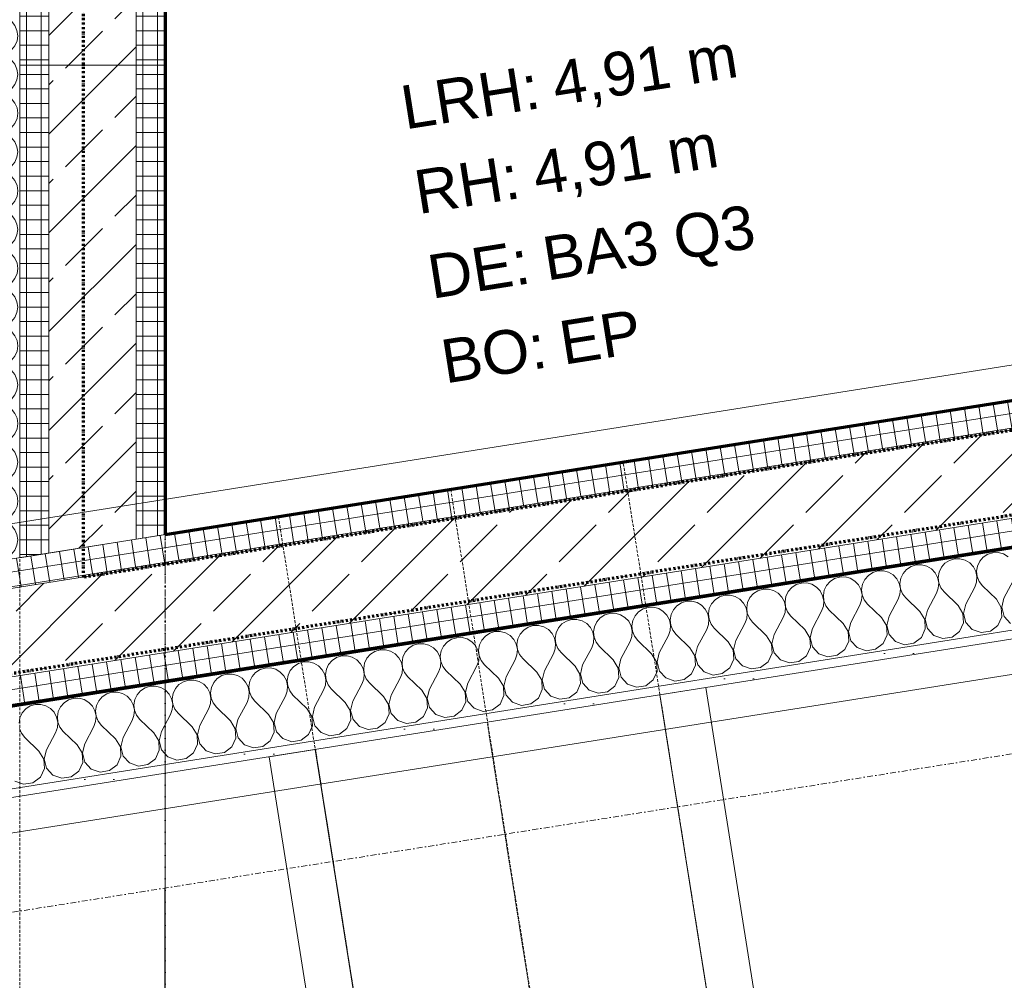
# Model space of a CAD drawing. Header units: millimetres. Extents: x 1523 to 74423, y -42059 to 10268.
# Tile 18 of 77: x 34838 to 36531, y -29357 to -27706. Entities that reach past the tile are written whole.
import ezdxf

# ---------------------------------------------------------------- set-up
doc = ezdxf.new("R2010")
doc.units = ezdxf.units.MM
for name, pattern in [('_Projekt 07 -  _  -  _  -  _  -', [7.5, 3.5, -2, 0, -2]), ('CAx_nichtHalbton', [20001.0584, 10000, -0.5292, 10000, -0.5292]), ('IMPORT-STRICHPUNKT _7_', [20, 10, -5, 0, -5]), ('IMPORT-VERDECKT _8_', [7.5, 5, -2.5]), ('Verdeckt 2x', [3.572, 2.3813, -1.1907])]:
    doc.linetypes.add(name, pattern=pattern)
for name, color, linetype, lineweight, true_color in [('10 VSI--Wärmeschutz _veritkal_', 7, 'Continuous', 13, 0x656565), ('30 A--Träger _ Dachkonstruktion', 7, 'IMPORT-VERDECKT _8_', 13, 0x656565), ('90 A--Achsraster _1_50_', 7, 'IMPORT-STRICHPUNKT _7_', 13, 0x656565), ('97 A--Etiketten _ Deckensprung', 7, 'Continuous', 13, 0x656565), ('Neubau_10 A--Wand innen _tragend_', 7, 'Continuous', 13, 0x656565), ('Neubau_10 VSI--Wärmeschutz _veritkal_', 7, 'Continuous', 13, 0x656565), ('Neubau_20 A--Gründungsbelag', 7, 'Continuous', 13, 0x656565), ('Neubau_20 A--Träger _ Deckenkonstruktion', 7, 'IMPORT-VERDECKT _8_', 13, 0x656565), ('Neubau_20 VSI--Wärmeschutz _horizontal_ S_D', 7, 'Continuous', 13, 0x656565), ('Neubau_80 A--Raum', 7, 'Continuous', 13, 0x656565), ('Sockelbeschichtung Sprühnebel', 7, 'Continuous', 13, 0x656565), ('Xref_706_5_--_ÜP_-1_000_16_Übersichtsplan UG_IFC 2025_01_13_dwg', 7, 'Continuous', 13, 0x767676), ('XX', 7, 'Continuous', 18, 0x804040)]:
    doc.layers.add(name, color=color, linetype=linetype, lineweight=lineweight, true_color=true_color)
doc.styles.add('Arial', font='arial.ttf', dxfattribs={"height": 75})
pattern_1 = [(131.336, (0, 0), (90.10192, 79.25683), []), (131.336, (-45.05, -39.63), (90.10192, 79.25683), [90, -30])]
pattern_2 = [(356.336, (0, 0), (1.597632, 24.948899), []), (86.336, (0, 0), (-24.948899, 1.597632), [])]
pattern_3 = [(95.336, (0, 0), (24.8916616, 2.324905), []), (185.336, (0, 0), (-2.324905, 24.8916616), [])]

# ---------------------------------------------------------------- blocks, each defined once
blk = doc.blocks.new('Xref_706_5_--_ÜP_-1_000_11_Übersichtsplan UG_IFC 2024_09_30_dwg__X87-41959653-SuD_-1UG gesamt Plot  - Blatt 1')
at = {"layer": 'Neubau_10 A--Wand innen _tragend_', "color": 9, "true_color": 0xcbcbcb, "flags": 128}
for points in [[(18449, -94365.9), (18435.9, -94375.5), (18419.8, -94377.8), (18404.6, -94372.2), (18377, -94353.5)], [(18334.7, -94357.5), (18329.1, -94364.9), (18325.8, -94373.4), (18325, -94382.6), (18326.7, -94391.6), (18330.8, -94399.9), (18336.9, -94406.7), (18344.8, -94411.5), (18353.6, -94414.1), (18362.8, -94414.1), (18371.7, -94411.6), (18379.5, -94406.8)], [(18379.5, -94406.8), (18405.2, -94385.5), (18419.9, -94378.6), (18436.1, -94379.3), (18450, -94387.7), (18458.3, -94401.6), (18459.1, -94417.9), (18452.1, -94432.5), (18439, -94442.1), (18422.9, -94444.4), (18407.7, -94438.8), (18380.1, -94420.1), (18371.9, -94416), (18362.8, -94414.3), (18353.7, -94415.2), (18345.1, -94418.6), (18337.8, -94424.1), (18332.2, -94431.5), (18328.9, -94440), (18328.1, -94449.2), (18329.8, -94458.2), (18333.9, -94466.5), (18340, -94473.3), (18347.9, -94478.1), (18356.7, -94480.7), (18365.9, -94480.7), (18374.8, -94478.2), (18382.6, -94473.4)], [(18385.7, -94540), (18377.9, -94544.8), (18369, -94547.3), (18359.8, -94547.2), (18351, -94544.7), (18343.2, -94539.9), (18337, -94533.1), (18332.9, -94524.8), (18331.2, -94515.8), (18332, -94506.6), (18335.3, -94498.1), (18340.9, -94490.7), (18348.2, -94485.2), (18356.8, -94481.8), (18365.9, -94480.9), (18375, -94482.6), (18383.2, -94486.7), (18410.8, -94505.4), (18426, -94511), (18442.1, -94508.7), (18455.2, -94499.1), (18462.2, -94484.4), (18461.4, -94468.2), (18453.1, -94454.3), (18439.2, -94445.9), (18423, -94445.2), (18408.3, -94452.1), (18382.6, -94473.4)], [(18388.8, -94606.5), (18381, -94611.4), (18372.1, -94613.9), (18362.9, -94613.8), (18354.1, -94611.3), (18346.3, -94606.5), (18340.1, -94599.7), (18336, -94591.4), (18334.3, -94582.4), (18335.1, -94573.2), (18338.4, -94564.7), (18344, -94557.3), (18351.3, -94551.7), (18359.9, -94548.4), (18369, -94547.5), (18378.1, -94549.2), (18386.3, -94553.3), (18413.9, -94572), (18429.1, -94577.6), (18445.2, -94575.3), (18458.3, -94565.7), (18465.3, -94551), (18464.5, -94534.8), (18456.2, -94520.9), (18442.3, -94512.5), (18426.1, -94511.8), (18411.4, -94518.7), (18385.7, -94540)], [(18388.8, -94606.5), (18414.5, -94585.3), (18429.2, -94578.3), (18445.4, -94579.1), (18459.3, -94587.5), (18467.6, -94601.4), (18468.4, -94617.6), (18461.4, -94632.3), (18448.3, -94641.9), (18432.2, -94644.2), (18417, -94638.6), (18389.4, -94619.9), (18381.2, -94615.8), (18372.1, -94614.1), (18363, -94615), (18354.4, -94618.3), (18347.1, -94623.9), (18341.5, -94631.2), (18338.2, -94639.8), (18337.4, -94649), (18339.1, -94658), (18343.2, -94666.3), (18349.4, -94673.1), (18357.2, -94677.9), (18366, -94680.4), (18375.2, -94680.5), (18384.1, -94678), (18391.9, -94673.1)], [(18391.9, -94673.1), (18417.6, -94651.9), (18432.3, -94644.9), (18448.5, -94645.7), (18462.4, -94654.1), (18470.7, -94668), (18471.5, -94684.2), (18464.5, -94698.9), (18451.4, -94708.5), (18435.3, -94710.8), (18420.1, -94705.2), (18392.5, -94686.5), (18384.3, -94682.4), (18375.2, -94680.7), (18366.1, -94681.6), (18357.5, -94684.9), (18350.2, -94690.5), (18344.6, -94697.8), (18341.3, -94706.4), (18340.5, -94715.6), (18342.2, -94724.6), (18346.3, -94732.9), (18352.5, -94739.7), (18360.3, -94744.5), (18369.1, -94747), (18378.3, -94747), (18387.2, -94744.6), (18395, -94739.7)], [(18401.2, -94872.9), (18393.4, -94877.7), (18384.5, -94880.2), (18375.3, -94880.2), (18366.5, -94877.7), (18358.7, -94872.8), (18352.5, -94866), (18348.4, -94857.8), (18346.7, -94848.8), (18347.5, -94839.6), (18350.8, -94831), (18356.4, -94823.7), (18363.7, -94818.1), (18372.3, -94814.8), (18381.4, -94813.9), (18390.5, -94815.6), (18398.7, -94819.6), (18426.3, -94838.4), (18441.5, -94844), (18457.6, -94841.7), (18470.7, -94832.1), (18477.7, -94817.4), (18476.9, -94801.2), (18468.6, -94787.3), (18454.7, -94778.9), (18438.5, -94778.1), (18423.8, -94785.1), (18398.1, -94806.3), (18390.3, -94811.1), (18381.4, -94813.6), (18372.2, -94813.6), (18363.4, -94811.1), (18355.6, -94806.2), (18349.4, -94799.4), (18345.3, -94791.2), (18343.6, -94782.2), (18344.4, -94773), (18347.7, -94764.4), (18353.3, -94757.1), (18360.6, -94751.5), (18369.2, -94748.2), (18378.3, -94747.3), (18387.4, -94749), (18395.6, -94753.1), (18423.2, -94771.8), (18438.4, -94777.4), (18454.5, -94775.1), (18467.6, -94765.5), (18474.6, -94750.8), (18473.8, -94734.6), (18465.5, -94720.7), (18451.6, -94712.3), (18435.4, -94711.5), (18420.7, -94718.5), (18395, -94739.7)], [(18404.3, -94939.5), (18396.5, -94944.3), (18387.6, -94946.8), (18378.4, -94946.8), (18369.6, -94944.3), (18361.8, -94939.4), (18355.6, -94932.6), (18351.5, -94924.4), (18349.8, -94915.4), (18350.6, -94906.2), (18354, -94897.6), (18359.5, -94890.3), (18366.8, -94884.7), (18375.4, -94881.4), (18384.5, -94880.5), (18393.6, -94882.2), (18401.8, -94886.2), (18429.4, -94905), (18444.6, -94910.6), (18460.7, -94908.3), (18473.8, -94898.7), (18480.8, -94884), (18480.1, -94867.8), (18471.7, -94853.9), (18457.8, -94845.5), (18441.6, -94844.7), (18426.9, -94851.7), (18401.2, -94872.9)], [(18407.4, -95006.1), (18399.6, -95010.9), (18390.7, -95013.4), (18381.5, -95013.4), (18372.7, -95010.9), (18364.9, -95006), (18358.7, -94999.2), (18354.6, -94991), (18352.9, -94982), (18353.7, -94972.8), (18357.1, -94964.2), (18362.6, -94956.9), (18369.9, -94951.3), (18378.5, -94948), (18387.6, -94947.1), (18396.7, -94948.8), (18404.9, -94952.8), (18432.5, -94971.6), (18447.7, -94977.2), (18463.8, -94974.9), (18476.9, -94965.3), (18483.9, -94950.6), (18483.2, -94934.4), (18474.8, -94920.5), (18460.9, -94912.1), (18444.7, -94911.3), (18430, -94918.3), (18404.3, -94939.5)], [(18416.7, -95205.9), (18408.9, -95210.7), (18400, -95213.2), (18390.8, -95213.2), (18382, -95210.7), (18374.2, -95205.8), (18368, -95199), (18363.9, -95190.8), (18362.2, -95181.7), (18363.1, -95172.6), (18366.4, -95164), (18371.9, -95156.7), (18379.2, -95151.1), (18387.8, -95147.8), (18396.9, -95146.9), (18406, -95148.5), (18414.2, -95152.6), (18441.8, -95171.4), (18457.1, -95176.9), (18473.1, -95174.7), (18486.2, -95165), (18493.2, -95150.4), (18492.5, -95134.2), (18484.1, -95120.2), (18470.2, -95111.9), (18454, -95111.1), (18439.3, -95118.1), (18413.6, -95139.3), (18405.8, -95144.1), (18396.9, -95146.6), (18387.7, -95146.6), (18378.9, -95144.1), (18371.1, -95139.2), (18364.9, -95132.4), (18360.8, -95124.2), (18359.1, -95115.1), (18359.9, -95106), (18363.3, -95097.4), (18368.8, -95090.1), (18376.1, -95084.5), (18384.7, -95081.2), (18393.8, -95080.3), (18402.9, -95082), (18411.1, -95086), (18438.7, -95104.8), (18454, -95110.3), (18470, -95108.1), (18483.1, -95098.4), (18490.1, -95083.8), (18489.4, -95067.6), (18481, -95053.6), (18467.1, -95045.3), (18450.9, -95044.5), (18436.2, -95051.5), (18410.5, -95072.7), (18402.7, -95077.5), (18393.8, -95080), (18384.6, -95080), (18375.8, -95077.5), (18368, -95072.6), (18361.8, -95065.8), (18357.7, -95057.6), (18356, -95048.6), (18356.8, -95039.4), (18360.2, -95030.8), (18365.7, -95023.5), (18373, -95017.9), (18381.6, -95014.6), (18390.7, -95013.7), (18399.8, -95015.4), (18408, -95019.4), (18435.6, -95038.2), (18450.9, -95043.7), (18466.9, -95041.5), (18480, -95031.9), (18487, -95017.2), (18486.3, -95001), (18477.9, -94987), (18464, -94978.7), (18447.8, -94977.9), (18433.1, -94984.9), (18407.4, -95006.1)], [(18419.8, -95272.5), (18412, -95277.3), (18403.1, -95279.8), (18393.9, -95279.8), (18385.1, -95277.3), (18377.3, -95272.4), (18371.1, -95265.6), (18367, -95257.4), (18365.3, -95248.3), (18366.2, -95239.2), (18369.5, -95230.6), (18375, -95223.2), (18382.3, -95217.7), (18390.9, -95214.4), (18400.1, -95213.5), (18409.1, -95215.1), (18417.3, -95219.2), (18444.9, -95237.9), (18460.2, -95243.5), (18476.2, -95241.2), (18489.3, -95231.6), (18496.3, -95217), (18495.6, -95200.8), (18487.2, -95186.8), (18473.3, -95178.5), (18457.1, -95177.7), (18442.4, -95184.7), (18416.7, -95205.9)], [(18422.9, -95339.1), (18415.1, -95343.9), (18406.2, -95346.4), (18397.1, -95346.4), (18388.2, -95343.9), (18380.4, -95339), (18374.2, -95332.2), (18370.1, -95324), (18368.4, -95314.9), (18369.3, -95305.8), (18372.6, -95297.2), (18378.1, -95289.8), (18385.4, -95284.3), (18394, -95280.9), (18403.2, -95280.1), (18412.2, -95281.7), (18420.4, -95285.8), (18448, -95304.5), (18463.3, -95310.1), (18479.3, -95307.8), (18492.4, -95298.2), (18499.4, -95283.6), (18498.7, -95267.4), (18490.3, -95253.4), (18476.4, -95245.1), (18460.2, -95244.3), (18445.5, -95251.3), (18419.8, -95272.5)], [(18429.1, -95472.3), (18421.3, -95477.1), (18412.5, -95479.6), (18403.3, -95479.6), (18394.4, -95477), (18386.6, -95472.2), (18380.4, -95465.4), (18376.3, -95457.2), (18374.6, -95448.1), (18375.5, -95439), (18378.8, -95430.4), (18384.3, -95423), (18391.6, -95417.5), (18400.2, -95414.1), (18409.4, -95413.3), (18418.4, -95414.9), (18426.7, -95419), (18454.2, -95437.7), (18469.5, -95443.3), (18485.5, -95441), (18498.6, -95431.4), (18505.6, -95416.8), (18504.9, -95400.5), (18496.5, -95386.6), (18482.6, -95378.3), (18466.4, -95377.5), (18451.7, -95384.5), (18426, -95405.7), (18418.2, -95410.5), (18409.4, -95413), (18400.2, -95413), (18391.3, -95410.4), (18383.5, -95405.6), (18377.3, -95398.8), (18373.2, -95390.6), (18371.5, -95381.5), (18372.4, -95372.4), (18375.7, -95363.8), (18381.2, -95356.4), (18388.5, -95350.9), (18397.1, -95347.5), (18406.3, -95346.7), (18415.3, -95348.3), (18423.6, -95352.4), (18451.1, -95371.1), (18466.4, -95376.7), (18482.4, -95374.4), (18495.5, -95364.8), (18502.5, -95350.2), (18501.8, -95334), (18493.4, -95320), (18479.5, -95311.7), (18463.3, -95310.9), (18448.6, -95317.9), (18422.9, -95339.1)], [(18432.2, -95538.9), (18424.4, -95543.7), (18415.6, -95546.2), (18406.4, -95546.2), (18397.5, -95543.6), (18389.7, -95538.8), (18383.5, -95532), (18379.4, -95523.8), (18377.7, -95514.7), (18378.6, -95505.6), (18381.9, -95497), (18387.4, -95489.6), (18394.7, -95484.1), (18403.3, -95480.7), (18412.5, -95479.9), (18421.5, -95481.5), (18429.8, -95485.6), (18457.3, -95504.3), (18472.6, -95509.9), (18488.7, -95507.6), (18501.7, -95498), (18508.7, -95483.4), (18508, -95467.1), (18499.7, -95453.2), (18485.7, -95444.9), (18469.5, -95444.1), (18454.8, -95451.1), (18429.1, -95472.3)], [(18438.4, -95672.1), (18430.6, -95676.9), (18421.8, -95679.4), (18412.6, -95679.4), (18403.7, -95676.8), (18395.9, -95672), (18389.7, -95665.2), (18385.6, -95656.9), (18383.9, -95647.9), (18384.8, -95638.7), (18388.1, -95630.2), (18393.6, -95622.8), (18400.9, -95617.3), (18409.5, -95613.9), (18418.7, -95613), (18427.7, -95614.7), (18436, -95618.8), (18463.5, -95637.5), (18478.8, -95643.1), (18494.9, -95640.8), (18507.9, -95631.2), (18514.9, -95616.6), (18514.2, -95600.3), (18505.9, -95586.4), (18491.9, -95578), (18475.7, -95577.3), (18461.1, -95584.2), (18435.3, -95605.5), (18427.5, -95610.3), (18418.7, -95612.8), (18409.5, -95612.8), (18400.6, -95610.2), (18392.8, -95605.4), (18386.6, -95598.6), (18382.5, -95590.3), (18380.8, -95581.3), (18381.7, -95572.1), (18385, -95563.6), (18390.5, -95556.2), (18397.8, -95550.7), (18406.4, -95547.3), (18415.6, -95546.5), (18424.6, -95548.1), (18432.9, -95552.2), (18460.4, -95570.9), (18475.7, -95576.5), (18491.8, -95574.2), (18504.8, -95564.6), (18511.8, -95550), (18511.1, -95533.7), (18502.8, -95519.8), (18488.8, -95511.5), (18472.6, -95510.7), (18457.9, -95517.6), (18432.2, -95538.9)], [(18444.7, -95805.2), (18436.8, -95810.1), (18428, -95812.6), (18418.8, -95812.5), (18409.9, -95810), (18402.1, -95805.2), (18395.9, -95798.4), (18391.8, -95790.1), (18390.1, -95781.1), (18391, -95771.9), (18394.3, -95763.4), (18399.8, -95756), (18407.2, -95750.4), (18415.7, -95747.1), (18424.9, -95746.2), (18433.9, -95747.9), (18442.2, -95752), (18469.7, -95770.7), (18485, -95776.3), (18501.1, -95774), (18514.2, -95764.4), (18521.2, -95749.7), (18520.4, -95733.5), (18512.1, -95719.6), (18498.1, -95711.2), (18481.9, -95710.5), (18467.3, -95717.4), (18441.6, -95738.6), (18433.7, -95743.5), (18424.9, -95746), (18415.7, -95745.9), (18406.8, -95743.4), (18399, -95738.6), (18392.8, -95731.8), (18388.7, -95723.5), (18387, -95714.5), (18387.9, -95705.3), (18391.2, -95696.8), (18396.7, -95689.4), (18404.1, -95683.9), (18412.6, -95680.5), (18421.8, -95679.6), (18430.8, -95681.3), (18439.1, -95685.4), (18466.6, -95704.1), (18481.9, -95709.7), (18498, -95707.4), (18511.1, -95697.8), (18518, -95683.1), (18517.3, -95666.9), (18509, -95653), (18495, -95644.6), (18478.8, -95643.9), (18464.2, -95650.8), (18438.4, -95672.1)], [(18447.8, -95871.8), (18439.9, -95876.7), (18431.1, -95879.2), (18421.9, -95879.1), (18413, -95876.6), (18405.2, -95871.8), (18399, -95865), (18394.9, -95856.7), (18393.2, -95847.7), (18394.1, -95838.5), (18397.4, -95829.9), (18402.9, -95822.6), (18410.3, -95817), (18418.8, -95813.7), (18428, -95812.8), (18437, -95814.5), (18445.3, -95818.6), (18472.8, -95837.3), (18488.1, -95842.9), (18504.2, -95840.6), (18517.3, -95831), (18524.3, -95816.3), (18523.5, -95800.1), (18515.2, -95786.2), (18501.2, -95777.8), (18485, -95777), (18470.4, -95784), (18444.7, -95805.2)], [(18450.9, -95938.4), (18443, -95943.3), (18434.2, -95945.7), (18425, -95945.7), (18416.1, -95943.2), (18408.3, -95938.4), (18402.1, -95931.6), (18398, -95923.3), (18396.3, -95914.3), (18397.2, -95905.1), (18400.5, -95896.5), (18406, -95889.2), (18413.4, -95883.6), (18421.9, -95880.3), (18431.1, -95879.4), (18440.1, -95881.1), (18448.4, -95885.2), (18475.9, -95903.9), (18491.2, -95909.5), (18507.3, -95907.2), (18520.4, -95897.6), (18527.4, -95882.9), (18526.6, -95866.7), (18518.3, -95852.8), (18504.3, -95844.4), (18488.1, -95843.6), (18473.5, -95850.6), (18447.8, -95871.8)], [(18454, -96005), (18446.1, -96009.8), (18437.3, -96012.3), (18428.1, -96012.3), (18419.2, -96009.8), (18411.4, -96004.9), (18405.2, -95998.1), (18401.1, -95989.9), (18399.4, -95980.9), (18400.3, -95971.7), (18403.6, -95963.1), (18409.1, -95955.8), (18416.5, -95950.2), (18425, -95946.9), (18434.2, -95946), (18443.2, -95947.7), (18451.5, -95951.8), (18479.1, -95970.5), (18494.3, -95976.1), (18510.4, -95973.8), (18523.5, -95964.2), (18530.5, -95949.5), (18529.7, -95933.3), (18521.4, -95919.4), (18507.4, -95911), (18491.2, -95910.2), (18476.6, -95917.2), (18450.9, -95938.4)], [(18457.1, -96071.6), (18449.2, -96076.4), (18440.4, -96078.9)], [(18431.2, -96078.9), (18422.3, -96076.4), (18414.5, -96071.5), (18408.3, -96064.7), (18404.2, -96056.5), (18402.6, -96047.5), (18403.4, -96038.3), (18406.7, -96029.7), (18412.2, -96022.4), (18419.6, -96016.8), (18428.1, -96013.5), (18437.3, -96012.6), (18446.3, -96014.3), (18454.6, -96018.3), (18482.2, -96037.1), (18497.4, -96042.7), (18513.5, -96040.4), (18526.6, -96030.8), (18533.6, -96016.1), (18532.8, -95999.9), (18524.5, -95986), (18510.6, -95977.6), (18494.3, -95976.8), (18479.7, -95983.8), (18454, -96005)], [(18529.7, -96097.4), (18536.7, -96082.7), (18535.9, -96066.5), (18527.6, -96052.6), (18513.7, -96044.2), (18497.4, -96043.4), (18482.8, -96050.4), (18457.1, -96071.6)]]:
    blk.add_lwpolyline(points, dxfattribs=at)
blk = doc.blocks.new('Xref_706_5_--_ÜP_-1_000_11_Übersichtsplan UG_IFC 2024_09_30_dwg__X397-41959970-SuD_-1UG gesamt Plot  - Blatt 1')
at = {"layer": '10 VSI--Wärmeschutz _veritkal_', "color": 9, "true_color": 0xcbcbcb, "flags": 128}
for points in [[(17048.5, -96022.1), (17055.8, -96009), (17078.6, -95984.7), (17083.9, -95977.2), (17087, -95968.6), (17087.5, -95959.4), (17085.6, -95950.4), (17081.2, -95942.3), (17074.8, -95935.7), (17066.9, -95931.1), (17058.8, -95929)], [(17091.8, -95986.2), (17088.3, -95977.7), (17087.2, -95968.6), (17088.7, -95959.5), (17092.6, -95951.2), (17098.6, -95944.2), (17106.3, -95939.2), (17115, -95936.4), (17124.2, -95936.1), (17133.1, -95938.4), (17141.1, -95943), (17147.5, -95949.6), (17151.8, -95957.7), (17153.8, -95966.7), (17153.2, -95975.9), (17150.2, -95984.6), (17144.9, -95992.1), (17122, -96016.4), (17114.1, -96030.6), (17113.9, -96046.8), (17121.3, -96061.2), (17134.7, -96070.4), (17150.8, -96072.2), (17165.9, -96066.2), (17176.3, -96053.7), (17179.6, -96037.8), (17175, -96022.3), (17158.1, -95993.6), (17154.6, -95985.1), (17153.5, -95975.9), (17154.9, -95966.9), (17158.8, -95958.5), (17164.8, -95951.6), (17172.5, -95946.5), (17181.3, -95943.7), (17190.5, -95943.5), (17199.4, -95945.8), (17207.4, -95950.4), (17213.8, -95957), (17218.1, -95965.1), (17220.1, -95974.1), (17219.5, -95983.3), (17216.4, -95991.9), (17211.1, -95999.4), (17188.3, -96023.7), (17180.4, -96037.9), (17180.1, -96054.2), (17187.6, -96068.6), (17201, -96077.8), (17217.1, -96079.6), (17232.2, -96073.5), (17242.6, -96061.1), (17245.9, -96045.2), (17241.3, -96029.6), (17224.4, -96000.9), (17220.8, -95992.4), (17219.8, -95983.3), (17221.2, -95974.2), (17225.1, -95965.9), (17231.1, -95958.9), (17238.8, -95953.9), (17247.6, -95951.1), (17256.8, -95950.8), (17265.7, -95953.1), (17273.6, -95957.7), (17280, -95964.3), (17284.4, -95972.4), (17286.3, -95981.4), (17285.7, -95990.6), (17282.7, -95999.3), (17277.4, -96006.8), (17254.6, -96031.1), (17246.7, -96045.3), (17246.4, -96061.5), (17253.8, -96075.9), (17267.2, -96085.1), (17283.4, -96086.9), (17298.4, -96080.9), (17308.9, -96068.4), (17312.2, -96052.5), (17307.6, -96037), (17290.6, -96008.3), (17287.1, -95999.8), (17286, -95990.6), (17287.5, -95981.6), (17291.4, -95973.2), (17297.4, -95966.3), (17305, -95961.2), (17313.8, -95958.5), (17323, -95958.2), (17331.9, -95960.5), (17339.9, -95965.1), (17346.3, -95971.7), (17350.6, -95979.8), (17352.6, -95988.8), (17352, -95998), (17348.9, -96006.6), (17343.6, -96014.1), (17320.8, -96038.4), (17312.9, -96052.6), (17312.7, -96068.9), (17320.1, -96083.3), (17333.5, -96092.5), (17349.6, -96094.3), (17364.7, -96088.2), (17375.1, -96075.8), (17378.4, -96059.9), (17373.8, -96044.3), (17356.9, -96015.6)], [(17356.9, -96015.6), (17353.4, -96007.1), (17352.3, -95998), (17353.7, -95988.9), (17357.6, -95980.6), (17363.6, -95973.6), (17371.3, -95968.6), (17380.1, -95965.8), (17389.3, -95965.5), (17398.2, -95967.8), (17406.1, -95972.4), (17412.5, -95979), (17416.9, -95987.1), (17418.8, -95996.1), (17418.3, -96005.3), (17415.2, -96014), (17409.9, -96021.5), (17387.1, -96045.8), (17379.2, -96060), (17378.9, -96076.2), (17386.4, -96090.6), (17399.7, -96099.8), (17415.9, -96101.6), (17431, -96095.6), (17441.4, -96083.1), (17444.7, -96067.2), (17440.1, -96051.7), (17423.1, -96023)], [(17423.1, -96023), (17419.6, -96014.5), (17418.5, -96005.3), (17420, -95996.3), (17423.9, -95987.9), (17429.9, -95981), (17437.6, -95975.9), (17446.3, -95973.2), (17455.5, -95972.9), (17464.4, -95975.2), (17472.4, -95979.8), (17478.8, -95986.4), (17483.1, -95994.5), (17485.1, -96003.5), (17484.5, -96012.7), (17481.5, -96021.3), (17476.2, -96028.8), (17453.3, -96053.1), (17445.4, -96067.3), (17445.2, -96083.6), (17452.6, -96098), (17466, -96107.2), (17482.1, -96109), (17497.2, -96102.9), (17507.6, -96090.5), (17510.9, -96074.6), (17506.3, -96059), (17489.4, -96030.3), (17485.9, -96021.8), (17484.8, -96012.7), (17486.2, -96003.6), (17490.1, -95995.3), (17496.1, -95988.3), (17503.8, -95983.3), (17512.6, -95980.5), (17521.8, -95980.3), (17530.7, -95982.5), (17538.7, -95987.1), (17545.1, -95993.7), (17549.4, -96001.9), (17551.4, -96010.8), (17550.8, -96020), (17547.7, -96028.7), (17542.4, -96036.2), (17519.6, -96060.5), (17511.7, -96074.7), (17511.4, -96090.9), (17518.9, -96105.4), (17532.3, -96114.6), (17548.4, -96116.3), (17563.5, -96110.3), (17573.9, -96097.8), (17577.2, -96082), (17572.6, -96066.4), (17555.7, -96037.7)], [(17047.8, -96028.4), (17047.6, -96039.5), (17055.1, -96053.9), (17068.4, -96063.1), (17084.6, -96064.9), (17099.7, -96058.8), (17110.1, -96046.4), (17113.4, -96030.5), (17108.8, -96014.9), (17091.8, -95986.2)], [(17555.7, -96037.7), (17552.1, -96029.2), (17551.1, -96020), (17552.5, -96011), (17556.4, -96002.6), (17562.4, -95995.7), (17570.1, -95990.6), (17578.9, -95987.9), (17588.1, -95987.6), (17597, -95989.9), (17604.9, -95994.5), (17611.3, -96001.1), (17615.7, -96009.2), (17617.6, -96018.2), (17617, -96027.4), (17614, -96036), (17608.7, -96043.6), (17585.9, -96067.9), (17578, -96082), (17577.7, -96098.3), (17585.1, -96112.7), (17598.5, -96121.9), (17614.7, -96123.7), (17629.7, -96117.7), (17640.2, -96105.2), (17643.5, -96089.3), (17638.9, -96073.7), (17621.9, -96045), (17618.4, -96036.5), (17617.3, -96027.4), (17618.8, -96018.3), (17622.7, -96010), (17628.7, -96003), (17636.3, -95998), (17645.1, -95995.2), (17654.3, -95995), (17663.2, -95997.2), (17671.2, -96001.8), (17677.6, -96008.4), (17681.9, -96016.6), (17683.9, -96025.5), (17683.3, -96034.7), (17680.2, -96043.4), (17674.9, -96050.9), (17652.1, -96075.2), (17644.2, -96089.4), (17644, -96105.6), (17651.4, -96120.1), (17664.8, -96129.3), (17680.9, -96131), (17696, -96125), (17706.4, -96112.6), (17709.7, -96096.7), (17705.1, -96081.1), (17688.2, -96052.4)], [(17688.2, -96052.4), (17684.7, -96043.9), (17683.6, -96034.8), (17685, -96025.7), (17688.9, -96017.3), (17694.9, -96010.4), (17702.6, -96005.3), (17711.4, -96002.6), (17720.6, -96002.3), (17729.5, -96004.6), (17737.4, -96009.2), (17743.8, -96015.8), (17748.2, -96023.9), (17750.1, -96032.9), (17749.6, -96042.1), (17746.5, -96050.7), (17741.2, -96058.3), (17718.4, -96082.6), (17710.5, -96096.7), (17710.2, -96113), (17717.7, -96127.4), (17731, -96136.6), (17747.2, -96138.4), (17762.3, -96132.4), (17772.7, -96119.9), (17776, -96104), (17771.4, -96088.4), (17754.4, -96059.7)], [(17754.4, -96059.7), (17750.9, -96051.2), (17749.8, -96042.1), (17751.3, -96033), (17755.2, -96024.7), (17761.2, -96017.7), (17768.9, -96012.7), (17777.6, -96009.9), (17786.8, -96009.7), (17795.7, -96011.9), (17803.7, -96016.5), (17810.1, -96023.2), (17814.4, -96031.3), (17816.4, -96040.2), (17815.8, -96049.4), (17812.8, -96058.1), (17807.5, -96065.6), (17784.6, -96089.9), (17776.7, -96104.1), (17776.5, -96120.3), (17783.9, -96134.8), (17797.3, -96144), (17813.4, -96145.8), (17828.5, -96139.7), (17838.9, -96127.3), (17842.2, -96111.4), (17837.6, -96095.8), (17820.7, -96067.1)], [(17820.7, -96067.1), (17817.2, -96058.6), (17816.1, -96049.5), (17817.5, -96040.4), (17821.4, -96032), (17827.4, -96025.1), (17835.1, -96020), (17843.9, -96017.3), (17853.1, -96017), (17862, -96019.3), (17870, -96023.9), (17876.4, -96030.5), (17880.7, -96038.6), (17882.7, -96047.6), (17882.1, -96056.8), (17879, -96065.5), (17873.7, -96073), (17850.9, -96097.3), (17843, -96111.4), (17842.7, -96127.7), (17850.2, -96142.1), (17863.6, -96151.3), (17879.7, -96153.1), (17894.8, -96147.1), (17905.2, -96134.6), (17908.5, -96118.7), (17903.9, -96103.1), (17887, -96074.4)], [(17887, -96074.4), (17883.4, -96065.9), (17882.4, -96056.8), (17883.8, -96047.7), (17887.7, -96039.4), (17893.7, -96032.4), (17901.4, -96027.4), (17910.2, -96024.6), (17919.4, -96024.4), (17928.3, -96026.6), (17936.2, -96031.2), (17942.6, -96037.9), (17947, -96046), (17948.9, -96055), (17948.3, -96064.1), (17945.3, -96072.8), (17940, -96080.3), (17917.2, -96104.6), (17909.3, -96118.8), (17909, -96135), (17916.4, -96149.5), (17929.8, -96158.7), (17946, -96160.5), (17961, -96154.4), (17971.5, -96142), (17974.8, -96126.1), (17970.2, -96110.5), (17953.2, -96081.8)], [(17953.2, -96081.8), (17949.7, -96073.3), (17948.6, -96064.2), (17950.1, -96055.1), (17954, -96046.7), (17960, -96039.8), (17967.6, -96034.7), (17976.4, -96032), (17985.6, -96031.7), (17994.5, -96034), (18002.5, -96038.6), (18008.9, -96045.2), (18013.2, -96053.3), (18015.2, -96062.3), (18014.6, -96071.5), (18011.5, -96080.2), (18006.2, -96087.7), (17983.4, -96112), (17975.5, -96126.2), (17975.3, -96142.4), (17982.7, -96156.8), (17996.1, -96166), (18012.2, -96167.8), (18027.3, -96161.8), (18037.7, -96149.3), (18041, -96133.4), (18036.4, -96117.8), (18019.5, -96089.1)], [(18086.8, -96171.8), (18078.5, -96175.2), (18062.3, -96173.4), (18049, -96164.2), (18041.5, -96149.7), (18041.8, -96133.5), (18049.7, -96119.3), (18072.5, -96095), (18077.8, -96087.5), (18080.9, -96078.8), (18081.4, -96069.7), (18079.5, -96060.7), (18075.1, -96052.6), (18068.7, -96045.9), (18060.8, -96041.3), (18051.9, -96039.1), (18042.7, -96039.3), (18033.9, -96042.1), (18026.2, -96047.1), (18020.2, -96054.1), (18016.3, -96062.4), (18014.9, -96071.5), (18016, -96080.6), (18019.5, -96089.1)], [(18141.8, -96060.7), (18141.4, -96059.9), (18135, -96053.3), (18127, -96048.7), (18118.1, -96046.4), (18108.9, -96046.7), (18100.2, -96049.4), (18092.5, -96054.5), (18086.5, -96061.4), (18082.6, -96069.8), (18081.1, -96078.9), (18082.2, -96088), (18085.7, -96096.5), (18102.7, -96125.2), (18105.4, -96134.4)]]:
    blk.add_lwpolyline(points, dxfattribs=at)
blk = doc.blocks.new('Xref_706_5_--_ÜP_-1_000_11_Übersichtsplan UG_IFC 2024_09_30_dwg_Standard-Rastermarker_26-41960580-SuD_-1UG gesamt Plot  - Blatt 1')
at = {"layer": '90 A--Achsraster _1_50_', "color": 9, "true_color": 0xcbcbcb}
blk.add_line((48641.2, 0), (63263.7, 0), dxfattribs=at)
blk = doc.blocks.new('Xref_706_5_--_ÜP_-1_000_11_Übersichtsplan UG_IFC 2024_09_30_dwg_Standard-Rastermarker_7-V11-SuD_-1UG gesamt Plot  - Blatt 1')
at = {"layer": '90 A--Achsraster _1_50_', "color": 9, "true_color": 0xcbcbcb}
blk.add_line((0, 0), (52708.2, 0), dxfattribs=at)
blk = doc.blocks.new('Xref_706_5_--_ÜP_-1_000_16_Übersichtsplan UG_IFC 2025_01_13_dwg-35469238-SuD_-1UG gesamt Plot  - Blatt 1')
at = {"layer": 'Neubau_10 A--Wand innen _tragend_', "true_color": 0xcbcbcb}
h = blk.add_hatch(dxfattribs=at)
h.set_pattern_fill('FP_12', color=9, style=0, pattern_type=2)
h.set_pattern_definition([(86.336, (0, 0), (-86.42598, 5.53439), [0, -50]), (86.336, (-41.615, 27.72), (-86.42598, 5.53439), [0, -50])])
h.paths.add_polyline_path([(23020.4, -95240.4), (22778.9, -92655), (22764, -92656.4), (23005.5, -95241.8)])
h = blk.add_hatch(dxfattribs=at)
h.set_pattern_fill('FP_5', color=9, style=0, pattern_type=2)
h.set_pattern_definition(pattern_1)
h.paths.add_polyline_path([(22816.3, -95259.4), (22574.8, -92674.1), (22425.4, -92688), (22666.9, -95273.4), (22716.7, -95268.7)])
h = blk.add_hatch(dxfattribs=at)
h.set_pattern_fill('FP_11', color=9, style=0, pattern_type=2)
h.set_pattern_definition(pattern_3)
h.paths.add_polyline_path([(22866.1, -95254.8), (22624.6, -92669.4), (22574.8, -92674.1), (22816.3, -95259.4)])
h = blk.add_hatch(dxfattribs=at)
h.set_pattern_fill('FP_11', color=9, style=0, pattern_type=2)
h.set_pattern_definition(pattern_3)
h.paths.add_polyline_path([(22666.9, -95273.4), (22425.4, -92688), (22375.7, -92692.7), (22617.1, -95278), (22619.6, -95277.8)])
h = blk.add_hatch(dxfattribs=at)
h.set_pattern_fill('FP_6', color=9, style=0, pattern_type=2)
h.set_pattern_definition(pattern_2)
h.paths.add_polyline_path([(22581.4, -94895.9), (22576.7, -94845.4), (20797.5, -94731.5), (20794.3, -94781.4), (22433.1, -94886.4)])
h.paths.add_polyline_path([(21771.7, -94793.9), (21771.7, -94793.9), (21671.9, -94787.5)])
h.paths.add_polyline_path([(21572, -94781.1), (21572, -94781.1), (21172.9, -94755.6)])
h.paths.add_polyline_path([(21172.9, -94755.6), (21172.9, -94755.6), (21073.1, -94749.2)])
h = blk.add_hatch(dxfattribs=at)
h.set_pattern_fill('FP_5', color=9, style=0, pattern_type=2)
h.set_pattern_definition(pattern_1)
h.paths.add_polyline_path([(22595.6, -95047.1), (22581.4, -94895.9), (20794.3, -94781.4), (20784.8, -94931.1), (22571.9, -95045.5)])
h = blk.add_hatch(dxfattribs=at)
h.set_pattern_fill('FP_6', color=9, style=0, pattern_type=2)
h.set_pattern_definition(pattern_2)
h.paths.add_polyline_path([(22600.3, -95097.5), (22595.6, -95047.1), (20784.8, -94931.1), (20781.6, -94981), (22420.4, -95085.9)])
at = {"layer": '30 A--Träger _ Dachkonstruktion', "color": 9, "true_color": 0xcbcbcb}
for p, q in [((30481.4, -95602.1), (12748.9, -94466.7)), ((31417.7, -95411.5), (18077.2, -94557.3))]:
    blk.add_line(p, q, dxfattribs=at)
at = {"layer": '90 A--Achsraster _1_50_', "color": 161, "true_color": 0xaaaaff}
blk.add_line((18077.2, -94557.3), (32669.9, -95491.7), dxfattribs=at)
at = {"layer": '97 A--Etiketten _ Deckensprung', "color": 9, "true_color": 0xcbcbcb, "flags": 128}
blk.add_lwpolyline([(27659.9, -57869.3), (31165.5, -95399.6), (22986, -94871.7)], dxfattribs=at)
at = {"layer": 'Neubau_10 A--Wand innen _tragend_', "color": 9, "true_color": 0xcbcbcb, "flags": 128}
for points in [[(23029.3, -99153), (22666.9, -95273.4), (22425.4, -92688), (22424, -92673.1), (22777.5, -92640.1), (22778.9, -92655), (23020.4, -95240.4), (23005.5, -95241.8), (22764, -92656.4), (22375.7, -92692.7), (22613.5, -95238.6)], [(22666.9, -95273.4), (22816.3, -95259.4), (22574.8, -92674.1)], [(23005.5, -95241.8), (22866.1, -95254.8), (22624.6, -92669.4)], [(22595.6, -95047.1), (20784.8, -94931.1), (12744.2, -94416.3), (12730.1, -94265.1), (17988.3, -94601.8)], [(18010.8, -94603.2), (20794.3, -94781.4), (22581.4, -94895.9)], [(21755.7, -95043.4), (21758.9, -94993.5), (21768.5, -94843.8), (21771.7, -94793.9), (21572, -94781.1), (21172.9, -94755.6)], [(21572, -94781.1), (21568.9, -94831), (21559.3, -94980.7), (21556.1, -95030.6), (21755.7, -95043.4), (22600.3, -95097.5), (22576.7, -94845.4), (21771.7, -94793.9)]]:
    blk.add_lwpolyline(points, dxfattribs=at)
at = {"layer": 'Neubau_10 VSI--Wärmeschutz _veritkal_', "color": 9, "true_color": 0xcbcbcb, "flags": 128}
for points in [[(25133.7, -93725.6), (22898.4, -93934.4), (22905.8, -94014.1), (30268.8, -93326.3), (29803.8, -88348), (22440.8, -89035.7), (22448.3, -89115.4), (23289.6, -89036.8), (25081.8, -88869.4), (29731.6, -88435.1), (30181.7, -93254.1), (25631.5, -93679.1), (25133.7, -93725.6)], [(30442.5, -95188.8), (30324.3, -93923.8), (22961.6, -94611.5), (22969.1, -94691.1), (25204.4, -94482.3), (25702.2, -94435.8), (30252.1, -94010.9), (30361.6, -95183.6)]]:
    blk.add_lwpolyline(points, dxfattribs=at)
at = {"layer": 'Neubau_20 A--Gründungsbelag', "color": 9, "true_color": 0xcbcbcb, "flags": 128}
blk.add_lwpolyline([(13969.1, -56992.6), (15254.1, -70749.9), (15005.2, -70773.1), (15122.3, -72027.7), (15371.3, -72004.4), (16703.5, -86267.3), (16454.6, -86290.6), (16641.5, -88291.9), (16890.4, -88268.6), (16916.5, -88547.4), (22193.5, -88054.5), (22437.6, -90668.1), (22188.7, -90691.4), (22375.7, -92692.7), (22624.6, -92669.4), (23571.2, -102803.9)], dxfattribs=at)
blk.add_lwpolyline([(20758, -94729), (22576.7, -94845.5), (22177.1, -90566.9), (20384.9, -90734.3), (20396.5, -90858.8), (20147.6, -90882), (20334.6, -92883.3), (20583.5, -92860.1)], close=True, dxfattribs=at)
at = {"layer": 'Neubau_20 A--Träger _ Deckenkonstruktion', "color": 9, "true_color": 0xcbcbcb}
blk.add_line((22530.5, -94350.4), (30296.7, -93625), dxfattribs=at)
at = {"layer": 'Neubau_20 A--Träger _ Deckenkonstruktion', "color": 9, "true_color": 0xcbcbcb, "flags": 128}
blk.add_lwpolyline([(30268.8, -93326.3), (22502.6, -94051.7), (22558.4, -94649.1), (30324.6, -93923.7)], close=True, dxfattribs=at)
at = {"layer": 'Neubau_20 VSI--Wärmeschutz _horizontal_ S_D', "color": 9, "true_color": 0xcbcbcb, "flags": 128}
blk.add_lwpolyline([(30575.3, -96610.2), (22947, -96121.8), (22829.3, -94861.6), (30457.6, -95350.1)], close=True, dxfattribs=at)
at = {"layer": 'Sockelbeschichtung Sprühnebel', "color": 9, "true_color": 0xcbcbcb, "flags": 128}
for points in [[(22552.8, -95234.7), (21913.7, -88392), (16636.6, -88884.9), (13655.8, -56972.6)], [(14105.5, -57001.4), (15333.6, -70149.9), (15413.3, -70142.4), (17110.5, -88313.3), (22387.6, -87820.4), (23085.7, -95294.5), (22931.4, -95308.9), (23637.6, -102869.5), (23263.1, -102839), (23043.5, -100488.1)]]:
    blk.add_lwpolyline(points, dxfattribs=at)
for name, p, rotation in [('Xref_706_5_--_ÜP_-1_000_11_Übersichtsplan UG_IFC 2024_09_30_dwg_Standard-Rastermarker_7-V11-SuD_-1UG gesamt Plot  - Blatt 1', (24579.7, -109838), 95.33628353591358), ('Xref_706_5_--_ÜP_-1_000_11_Übersichtsplan UG_IFC 2024_09_30_dwg__X87-41959653-SuD_-1UG gesamt Plot  - Blatt 1', (0, 0), 2.668141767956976), ('Xref_706_5_--_ÜP_-1_000_11_Übersichtsplan UG_IFC 2024_09_30_dwg_Standard-Rastermarker_26-41960580-SuD_-1UG gesamt Plot  - Blatt 1', (81211.7, -98599.9), 176.3362835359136), ('Xref_706_5_--_ÜP_-1_000_11_Übersichtsplan UG_IFC 2024_09_30_dwg__X397-41959970-SuD_-1UG gesamt Plot  - Blatt 1', (0, 0), 2.668141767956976)]:
    blk.add_blockref(name, p, dxfattribs=dict(rotation=rotation))
at = {"layer": 'Neubau_80 A--Raum', "char_height": 75, "attachment_point": 1, "rotation": 95.3363, "line_spacing_factor": 0.941778, "style": 'Arial'}
for s, insert, width in [('4,91 m', (21809.2, -94134.4), 382.894), ('BA3 Q3', (22108.4, -94169.6), 438.905), ('4,91 m', (21961.2, -94177.6), 382.894), ('EP', (22254.6, -94150.2), 167.114), ('LRH:', (21833.6, -94396.2), 284.645), ('BO:', (22273.7, -94355.1), 215.779), ('RH:', (21980.3, -94382.5), 214.861), ('DE:', (22127, -94368.8), 208.434)]:
    blk.add_mtext(s, dxfattribs=dict(at, insert=insert, width=width))

msp = doc.modelspace()

# ---------------------------------------------------------------- linework, layer by layer
at = {"layer": 'XX', "color": 6, "linetype": '_Projekt 07 -  _  -  _  -  _  -', "lineweight": 70, "true_color": 0xff00ff}
for p, q in [((34947.904, -28664.723), (34947.904, -18438.825)), ((41565.416, -27616.612), (34947.904, -28664.723))]:
    msp.add_line(p, q, dxfattribs=at)
at = {"layer": 'XX', "color": 7, "linetype": 'CAx_nichtHalbton', "lineweight": 70, "true_color": 0xffffff}
for p, q in [((35088.186, -26768.836), (35088.186, -28591.258)), ((41993.867, -27750.622), (27178.542, -30097.139)), ((35088.186, -28591.258), (39335.246, -27918.59))]:
    msp.add_line(p, q, dxfattribs=at)
at = {"layer": 'XX', "color": 5, "linetype": '_Projekt 07 -  _  -  _  -  _  -', "lineweight": 70, "true_color": 0x0000ff}
msp.add_line((41760.379, -27731.696), (34801.534, -28833.868), dxfattribs=at)
at = {"layer": 'XX', "color": 9, "linetype": 'Verdeckt 2x', "true_color": 0xc0c0c0}
for p, q in [((34877.254, -28877.783), (41792.659, -27782.464)), ((35938.899, -28866.567), (36752.358, -34002.546)), ((35642.427, -28917.761), (35730.03, -29470.866)), ((35346.695, -28960.363), (35919.259, -32575.3))]:
    msp.add_line(p, q, dxfattribs=at)

# ---------------------------------------------------------------- block references
at = {"layer": 'Xref_706_5_--_ÜP_-1_000_16_Übersichtsplan UG_IFC 2025_01_13_dwg', "color": 9, "true_color": 0xcbcbcb, "rotation": 273.663716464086}
msp.add_blockref('Xref_706_5_--_ÜP_-1_000_16_Übersichtsplan UG_IFC 2025_01_13_dwg-35469238-SuD_-1UG gesamt Plot  - Blatt 1', (128297.139, 0), dxfattribs=at)

doc.saveas('drawing.dxf')
